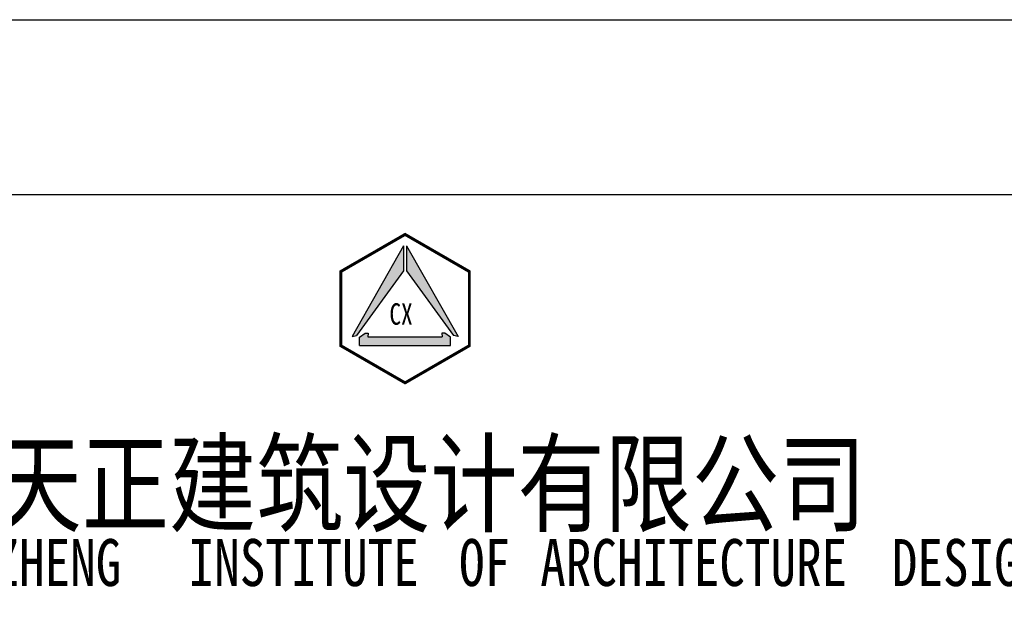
# Model space of a CAD drawing. Extents: x 427948 to 764348, y 274849 to 601549.
# Tile 27 of 212: x 431815 to 435747, y 599239 to 601549. Entities that reach past the tile are written whole.
import ezdxf

# ---------------------------------------------------------------- set-up
doc = ezdxf.new("R2010")
doc.units = 0
doc.header["$LTSCALE"] = 1000
doc.header["$MEASUREMENT"] = 0
doc.layers.get('0').update_dxf_attribs({"linetype": 'CONTINUOUS'})
doc.layers.add('图框', color=4, linetype='CONTINUOUS')
doc.styles.add('黑体', font='simhei.ttf')

msp = doc.modelspace()

# ---------------------------------------------------------------- hatches: boundary and pattern name
h = msp.add_hatch(color=256)
h.paths.add_polyline_path([(433347.8, 600547), (433347.8, 600646.8), (433141.8, 600284.2), (433159.9, 600288.2)])
h.paths.add_polyline_path([(433547.4, 600288.2), (433565.5, 600284.2), (433359.5, 600646.8), (433359.5, 600547)])
h.paths.add_polyline_path([(433205, 600283.5), (433206.8, 600297.4), (433194.6, 600297.4), (433171.9, 600281.7), (433171.9, 600248.6), (433535.4, 600248.6), (433535.4, 600281.7), (433512.8, 600297.4), (433500.5, 600297.4), (433502.3, 600283.5)])

# ---------------------------------------------------------------- linework, layer by layer
for p, q in [((433347.8, 600646.8), (433141.8, 600284.2)), ((433347.8, 600646.8), (433347.8, 600547)), ((433359.5, 600646.8), (433359.5, 600547)), ((433359.5, 600646.8), (433565.5, 600284.2)), ((433347.8, 600547), (433159.9, 600288.2)), ((433359.5, 600547), (433547.4, 600288.2)), ((433171.9, 600281.7), (433194.6, 600297.4)), ((433194.6, 600297.4), (433206.8, 600297.4)), ((433206.8, 600297.4), (433205, 600283.5)), ((433512.8, 600297.4), (433500.5, 600297.4)), ((433500.5, 600297.4), (433502.3, 600283.5)), ((433535.4, 600281.7), (433512.8, 600297.4)), ((433141.8, 600284.2), (433159.9, 600288.2)), ((433171.9, 600248.6), (433171.9, 600281.7)), ((433205, 600283.5), (433502.3, 600283.5)), ((433535.4, 600248.6), (433535.4, 600281.7)), ((433565.5, 600284.2), (433547.4, 600288.2)), ((433171.9, 600248.6), (433535.4, 600248.6))]:
    msp.add_line(p, q)
at = {"const_width": 11.8}
msp.add_lwpolyline([(433353.7, 600099.2), (433610.3, 600247.4), (433610.3, 600543.7), (433353.7, 600691.9), (433097, 600543.7), (433097, 600247.4)], close=True, dxfattribs=at)
at = {"layer": '图框'}
msp.add_line((447973, 600849.4), (429973, 600849.4), dxfattribs=at)
msp.add_lwpolyline([(427948, 601549.4), (448973, 601549.4), (448973, 571849.4), (427948, 571849.4)], close=True, dxfattribs=at)

# ---------------------------------------------------------------- texts
at = {"style": '黑体', "width": 0.8}
for s, height, p in [('CX', 85.44, (433291.1, 600331.5)), ('徐州市天正建筑设计有限公司', 318.981, (430670.3, 599537.3)), ('TIANZHENG', 187.76, (431300.9, 599287.8)), ('INSTITUTE', 187.76, (432489.1, 599287.8)), ('OF', 187.76, (433569.2, 599287.8)), ('ARCHITECTURE', 187.764, (433893.3, 599287.8)), ('DESIGN', 187.76, (435297.5, 599287.8))]:
    msp.add_text(s, height=height, dxfattribs=at).set_placement(p)

doc.saveas('drawing.dxf')
